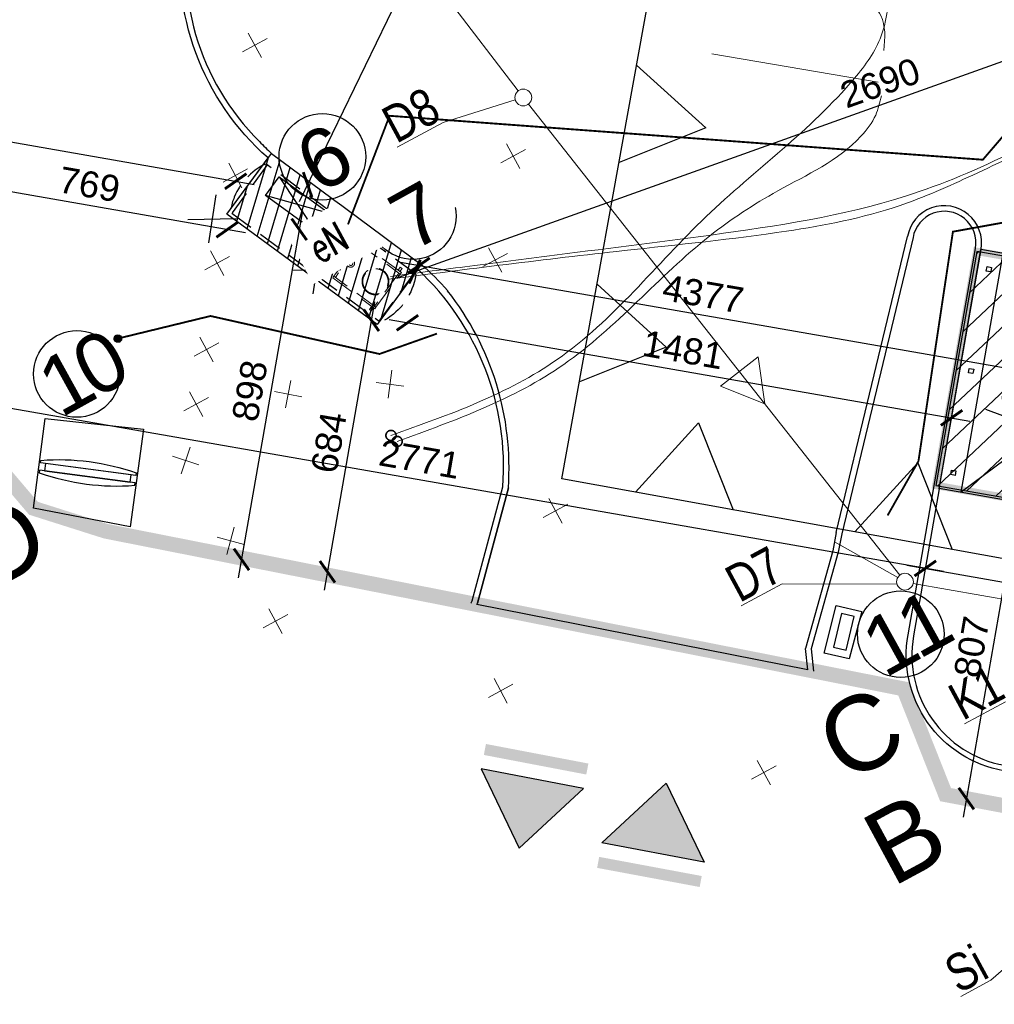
# Model space of a CAD drawing. Header units: millimetres. Extents: x -739347 to -337920, y 307687 to 603721.
# Tile 2 of 10: x -701909 to -675783, y 343148 to 369544. Entities that reach past the tile are written whole.
import ezdxf

# ---------------------------------------------------------------- set-up
doc = ezdxf.new("R2010")
doc.units = ezdxf.units.MM
doc.linetypes.add('2_PTTL', pattern=[1.5, 1, -0.5])
doc.linetypes.add('DASHED', pattern=[19.05, 12.7, -6.35])
for name, color, linetype in [('01 - konstukcja', 7, 'Continuous'), ('01-działka', 1, 'DASHED'), ('01-działka drogi (projektowane)', 252, 'Continuous'), ('01-działka linia zabudowy', 1, 'Continuous'), ('01-działka mapa jpg', 7, 'Continuous'), ('01-działka obrys budynków', 7, 'Continuous'), ('01-działka strzalki', 1, 'Continuous'), ('01-obrys budynków', 7, 'Continuous'), ('02 - drzwi', 252, 'Continuous'), ('02 - drzwi widok', 252, 'Continuous'), ('02-element ponizej', 250, 'Continuous'), ('02-element powyzej', 250, 'DASHED'), ('03-instalacje', 3, 'Continuous'), ('03-instalacje elektryka', 1, 'Continuous'), ('03-instalacje elektryka DO PRZENIESIENIA', 3, 'Continuous'), ('04-hatch sciany', 250, 'Continuous'), ('05-tekst', 1, 'Continuous'), ('05-wymiary', 3, 'Continuous')]:
    doc.layers.add(name, color=color, linetype=linetype)
for name, color, linetype, lineweight in [('03-instalacje co', 3, 'Continuous', 9), ('g gaz', 5, 'GAS_LINE', 40), ('g oparu', 132, 'DASHED', 35), ('g technologia', 192, '2_PTTL', 30), ('IS_kanalizacja deszczowa', 30, 'Continuous', 15), ('IS_kanalizacja sanitarna', 42, 'Continuous', 15), ('IS_likwidacja', 6, 'Continuous', 20)]:
    doc.layers.add(name, color=color, linetype=linetype, lineweight=lineweight)
doc.layers.add('04-hatch czarny', color=7, linetype='Continuous', true_color=0x000000)
doc.layers.get('01-działka mapa jpg').off()
doc.styles.add('1-500', font='arial.ttf', dxfattribs={"height": 1000})
doc.styles.add('ARIAL', font='arial.ttf', dxfattribs={"width": 0.8})
doc.styles.add('simplex', font='romans.shx', dxfattribs={"width": 0.7})
doc.styles.get("Standard").update_dxf_attribs({"font": 'arial.ttf'})
doc.linetypes.add('GAS_LINE', pattern='A,12.7,-5.08,["GAS",Standard,S=2.54,R=0,X=-2.54,Y=-1.27],-6.35', length=24.13)
doc.dimstyles.new('1-500', dxfattribs={"dimtxt": 700, "dimasz": 500, "dimexe": 500, "dimexo": 1500, "dimgap": 200, "dimtad": 1, "dimdec": 0, "dimlfac": 0.1, "dimrnd": 0.01, "dimtxsty": 'Standard', "dimblk": 'ARCHTICK', "dimcen": 100, "dimdle": 500, "dimse1": 1, "dimse2": 1, "dimclrd": 256, "dimclre": 252, "dimadec": 0, "dimazin": 0, "dimtfac": 1, "dimtdec": 0, "dimtmove": 0, "dimatfit": 3, "dimfxl": 1, "dimarcsym": 0})

# ---------------------------------------------------------------- blocks, each defined once
blk = doc.blocks.new('zbiornik')
at = {"layer": '02-element powyzej', "lineweight": 25, "ltscale": 5, "flags": 128}
for points in [[(242938.8, 30109.7), (242938.6, 30112.6), (242937.6, 30115), (242936.1, 30116.1), (242928.5, 30119.7), (242920.7, 30123), (242908.7, 30127.1), (242900.6, 30129.4), (242892.4, 30131.3), (242884.1, 30132.7), (242875.7, 30133.8), (242870.6, 30134.2), (242858.8, 30134.7), (242847.3, 30134.3), (242841.9, 30133.8), (242833.6, 30132.7), (242825.3, 30131.3), (242817.1, 30129.4), (242812.9, 30128.4), (242808.9, 30127.1), (242804.9, 30125.9), (242800.9, 30124.4), (242796.9, 30123), (242793, 30121.4), (242789.1, 30119.7), (242785.3, 30117.9), (242781.5, 30116.1), (242780.1, 30115), (242779.6, 30114.2), (242779.1, 30113.4), (242778.8, 30111.7), (242778.8, 30109.7)], [(242938.8, 29619.7), (242938.6, 29616.8), (242937.6, 29614.4), (242936.1, 29613.3), (242928.5, 29609.7), (242920.7, 29606.4), (242908.7, 29602.3), (242900.6, 29600), (242892.4, 29598.1), (242884.1, 29596.7), (242875.7, 29595.6), (242870.6, 29595.1), (242858.8, 29594.7), (242847.3, 29595.1), (242841.9, 29595.6), (242833.6, 29596.7), (242825.3, 29598.1), (242817.1, 29600), (242812.9, 29601), (242808.9, 29602.3), (242804.9, 29603.5), (242800.9, 29605), (242796.9, 29606.4), (242793, 29608), (242789.1, 29609.7), (242785.3, 29611.5), (242781.5, 29613.3), (242780.1, 29614.4), (242779.6, 29615.1), (242779.1, 29616), (242778.8, 29617.7), (242778.8, 29619.7)]]:
    blk.add_lwpolyline(points, dxfattribs=at)
at = {"layer": '02-element powyzej', "lineweight": 25, "ltscale": 5}
blk.add_lwpolyline([(242938.8, 30109.7), (242938.8, 29619.7), (242778.8, 29619.7), (242778.8, 30109.7)], close=True, dxfattribs=at)
at = {"layer": '02-element powyzej', "lineweight": 5, "ltscale": 5}
for points in [[(242788.8, 30075.7), (242788.8, 30069.7), (242798.8, 30069.7), (242798.8, 30075.7)], [(242803.9, 30080.6), (242803.9, 29940.6), (242798.9, 29940.6), (242798.9, 30080.6)], [(242803.9, 30075.7), (242803.9, 30080.6), (242913.9, 30080.6), (242913.9, 30075.7)], [(242918.9, 30080.6), (242918.9, 29940.6), (242913.9, 29940.6), (242913.9, 30080.6)], [(242928.8, 30075.7), (242928.8, 30069.7), (242918.9, 30069.7), (242918.9, 30075.7)], [(242803.9, 29945.6), (242803.9, 29940.6), (242913.9, 29940.6), (242913.9, 29945.6)]]:
    blk.add_lwpolyline(points, close=True, dxfattribs=at)
for centre, radius in [((242858.8, 30038.6), 35.9), ((242858.8, 30038.6), 34), ((242858.8, 29956.5), 10.5), ((242858.8, 29956.5), 5.72)]:
    blk.add_circle(centre, radius, dxfattribs=at)
blk = doc.blocks.new('pylon')
for points in [[(844008, 145935), (844082, 145935), (844082, 148791), (844008, 148791, 0.104712)], [(844381, 145935), (844307, 145935), (844307, 148791), (844381, 148791, -0.104712)]]:
    blk.add_lwpolyline(points, format="xyb", close=True)
blk.add_lwpolyline([(844082, 146084), (844307, 146084), (844307, 148641), (844082, 148641)], close=True)
blk = doc.blocks.new('LINIE ZABUD')
at = {"layer": '01-działka linia zabudowy'}
for p, q in [((92029, 100337), (140085, 160467)), ((128312, 71299), (92029, 100337))]:
    blk.add_line(p, q, dxfattribs=at)
for points in [[(99066, 109142), (99897, 106779), (97409, 107068)], [(95337, 104476), (96168, 102114), (93680, 102402)], [(93596, 99083), (95960, 99912), (95669, 97424)], [(98260, 95351), (100623, 96179), (100332, 93692)]]:
    blk.add_lwpolyline(points, dxfattribs=at)
blk = doc.blocks.new('myjnia ręczna')
at = {"layer": '04-hatch sciany'}
h = blk.add_hatch(color=256, dxfattribs=at)
h.dxf.hatch_style = 2
h.paths.add_polyline_path([(478991, -869378), (478471, -869378), (478471, -875158), (480491, -875158), (480491, -869378), (479971, -869378), (479971, -869278), (480591, -869278), (480591, -875258), (478371, -875258), (478371, -869278), (478991, -869278)])
at = {"layer": '01 - konstukcja'}
for points in [[(468244, -869558), (468364, -869558), (468364, -869438), (468244, -869438)], [(473144, -869558), (473264, -869558), (473264, -869438), (473144, -869438)], [(478044, -869558), (478164, -869558), (478164, -869438), (478044, -869438)], [(478991, -869378), (478471, -869378), (478471, -875158), (480491, -875158), (480491, -869378), (479971, -869378), (479971, -869278), (480591, -869278), (480591, -875258), (478371, -875258), (478371, -869278), (478991, -869278)], [(480804, -869558), (480924, -869558), (480924, -869438), (480804, -869438)], [(485704, -869558), (485824, -869558), (485824, -869438), (485704, -869438)], [(468244, -872328), (468364, -872328), (468364, -872208), (468244, -872208)], [(473144, -872328), (473264, -872328), (473264, -872208), (473144, -872208)], [(478044, -872328), (478164, -872328), (478164, -872208), (478044, -872208)], [(480804, -872328), (480924, -872328), (480924, -872208), (480804, -872208)], [(485704, -872328), (485824, -872328), (485824, -872208), (485704, -872208)], [(468244, -875098), (468364, -875098), (468364, -874978), (468244, -874978)], [(473144, -875098), (473264, -875098), (473264, -874978), (473144, -874978)], [(478044, -875098), (478164, -875098), (478164, -874978), (478044, -874978)], [(480804, -875098), (480924, -875098), (480924, -874978), (480804, -874978)], [(485704, -875098), (485824, -875098), (485824, -874978), (485704, -874978)]]:
    blk.add_lwpolyline(points, close=True, dxfattribs=at)
at = {"layer": '01-działka obrys budynków'}
blk.add_lwpolyline([(467901, -869083), (486166, -869083), (486166, -875453), (467901, -875453)], close=True, dxfattribs=at)
at = {"layer": '02 - drzwi'}
blk.add_lwpolyline([(479011, -868338), (479051, -868338), (479051, -869278), (479011, -869278)], close=True, dxfattribs=at)
at = {"layer": '02 - drzwi widok', "lineweight": 0}
blk.add_arc((479011, -869278), 940, 0, 87.5611, dxfattribs=at)
at = {"layer": '02-element ponizej', "color": 251}
for p, q in [((468004, -875518), (468004, -869018)), ((472904, -869018), (468004, -869018)), ((470244, -870758), (468604, -869018)), ((468604, -869018), (468604, -875518)), ((471264, -870758), (472894, -869018)), ((472904, -875518), (472904, -869018)), ((477804, -869018), (472904, -869018)), ((475144, -870758), (473504, -869018)), ((473504, -869018), (473504, -875518)), ((476164, -870758), (477794, -869018)), ((477794, -875518), (477794, -869018)), ((481164, -869018), (477794, -869018)), ((481164, -869018), (481164, -875518)), ((481164, -869018), (486064, -869018)), ((483824, -870758), (485464, -869018)), ((485464, -875518), (485464, -869018)), ((486064, -875518), (486064, -869018)), ((470244, -873778), (468604, -875518)), ((471264, -873778), (472894, -875518)), ((475144, -873778), (473504, -875518)), ((476164, -873778), (477794, -875518)), ((482804, -873778), (481164, -875518)), ((483824, -873778), (485464, -875518)), ((472894, -875518), (468004, -875518)), ((477794, -875518), (472904, -875518)), ((477794, -875518), (481164, -875518)), ((481164, -875518), (486064, -875518))]:
    blk.add_line(p, q, dxfattribs=at)
for points in [[(470244, -873778), (471264, -873778), (471264, -870758), (470244, -870758)], [(475144, -873778), (476164, -873778), (476164, -870758), (475144, -870758)], [(482804, -873778), (483824, -873778), (483824, -870758), (482804, -870758)]]:
    blk.add_lwpolyline(points, close=True, dxfattribs=at)
for points in [[(470689, -873518, 1), (470809, -873518, 1)], [(475589, -873518, 1), (475709, -873518, 1)], [(483249, -873518, 1), (483369, -873518, 1)]]:
    blk.add_lwpolyline(points, format="xyb", close=True, dxfattribs=at)
at = {"layer": '02-element powyzej', "linetype": 'DASHED'}
blk.add_line((478991, -869378), (479971, -869378), dxfattribs=at)
blk = doc.blocks.new('elektryka')
h = blk.add_hatch()
h.set_pattern_fill('ANSI31', color=256, scale=0.5, style=0)
h.set_pattern_definition([(45, (-917025.4588, 753075.8229), (-1.1225320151, 1.1225320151), [])])
h.paths.add_polyline_path([(83448, 109302, 1), (83245, 109302, 1)])
at = {"const_width": 50, "elevation": 0}
blk.add_lwpolyline([(99240, 95319), (100661, 96206), (104400, 101180), (104400, 101180), (118291, 96625)], dxfattribs=at)
blk.add_circle((83346, 109302, 0), 101)
at = {"insert": (89049, 109297, 0), "char_height": 800, "width": 4322.61, "attachment_point": 1, "style": 'simplex', "bg_fill": 2}
blk.add_mtext('eN', dxfattribs=at)
at = {"const_width": 50, "elevation": 0}
for points in [[(90228, 109062), (92592, 111093), (106022, 102496), (110485, 104205)], [(83346, 109302), (85818, 108653), (89318, 105604), (90931, 105352)]]:
    blk.add_lwpolyline(points, dxfattribs=at)
blk = doc.blocks.new('technologia')
at = {"layer": 'g gaz', "color": 2, "lineweight": 15, "ltscale": 100}
for points in [[(-11476, -14691, 0), (-5557, -17016), (-1478, -18628), (1499, -19465), (3625, -19679), (8405, -19667), (10772, -19309), (12770, -18898), (15462, -17809), (17248, -16118), (17539, -14651), (17463, -12725), (16551, -11052), (16169, -10727), (12812, -8354)], [(-11398, -14645, 0), (-9523, -15366, 0), (-7454, -16162, 0), (-3309, -17757), (1769, -19317), (8073, -19543), (11684, -18961), (12292, -18784), (15435, -17619), (17169, -15547), (17158, -13119), (16815, -11862), (15792, -10686), (13830, -9233), (12726, -8477)]]:
    blk.add_spline(points, degree=3, dxfattribs=at)
at = {"layer": 'g oparu', "ltscale": 100}
for centre in [(-13412, -18405), (-13344, -18624)]:
    blk.add_circle(centre, 136, dxfattribs=at)
at = {"layer": 'g technologia', "linetype": 'ByBlock', "lineweight": 15, "ltscale": 100}
blk.add_line((-982, -13492), (2579, -16286), dxfattribs=at)
at = {"layer": 'g technologia', "linetype": 'ByBlock', "lineweight": 15, "ltscale": 500}
blk.add_spline([(3118, -15609), (3491, -14743), (3333, -14165), (2274, -13089), (507, -11716), (-556, -10041), (-2039, -8096), (-4619, -4573), (-4402, -2240, 0), (-3346, -654, 0), (-2344, 361), (-1337, 1260), (-360, 1833), (266, 1946), (1192, 1450, 0)], degree=3, dxfattribs=at)
at = {"layer": 'g technologia', "linetype": 'ByBlock', "lineweight": 15, "ltscale": 100}
for points in [[(4288, -14066), (3995, -14375), (3244, -15229), (2070, -15887), (-3189, -17260), (-8521, -18731), (-13412, -18405)], [(2482, -16643), (2102, -17025), (1484, -17338), (-1176, -17568), (-3359, -17763), (-8433, -18932, 0), (-13344, -18624)]]:
    blk.add_spline(points, degree=3, dxfattribs=at)
blk = doc.blocks.new('A$C0D3E50CA')
at = {"extrusion": (-2.7406e-09, -5.36483e-09, 1), "elevation": 0}
blk.add_lwpolyline([(-711193, 467880, 200, 200, 0), (-704813, 505219, 200, 200, 0), (-714285, 506838, 200, 200, 0), (-718034, 504103, 200, 200, 0), (-716878, 502474, 200, 200, 0), (-722231, 498681, 200, 200, 0), (-733747, 500674, 200, 200, 0), (-733344, 503464, 200, 200, 0), (-748954, 505722, 200, 200, 0), (-749220, 503740, 200, 200, 0), (-754177, 504475, 200, 0, 0)], format="xyseb", dxfattribs=at)
blk = doc.blocks.new('instalacje sanitarne2')
at = {"layer": 'IS_kanalizacja deszczowa'}
for p, q in [((-19693, 119892, -30), (-18123, 110042, -30)), ((-18052, 109597, -30), (-15296, 93758, -30)), ((-16408, 95377, -30), (-15377, 93727, -3)), ((-15090, 93386, -30), (-11942, 90899, -30))]:
    blk.add_line(p, q, dxfattribs=at)
at = {"layer": 'IS_kanalizacja deszczowa', "lineweight": 9}
for p, q in [((-21699, 110255, 0), (-20297, 110255, 0)), ((-20297, 110255, 0), (-18308, 109864, -27)), ((-19429, 95051, -30), (-18180, 95051, -30)), ((-18180, 95051, -30), (-15478, 93581, -30)), ((-15668, 89425, -30), (-14419, 89425, -30))]:
    blk.add_line(p, q, dxfattribs=at)
at = {"layer": 'IS_kanalizacja deszczowa', "extrusion": (1.06969e-08, 1.57253e-09, 1), "elevation": -30}
blk.add_lwpolyline([(-16297, 99516), (-15855, 100715), (-17115, 100498)], close=True, dxfattribs=at)
at = {"layer": 'IS_kanalizacja sanitarna', "lineweight": 9}
for p, q in [((-18310, 83039, -30), (-16840, 83383, -30)), ((-19227, 83039, -30), (-18310, 83039, -30))]:
    blk.add_line(p, q, dxfattribs=at)
at = {"layer": 'IS_kanalizacja sanitarna', "lineweight": 15}
for centre in [(-18087, 109819, -30), (-15258, 93536, 0)]:
    blk.add_circle(centre, 225, dxfattribs=at)
at = {"layer": 'IS_likwidacja'}
for p, q in [((-23755, 114849, -30), (-23755, 114099, -30)), ((-24130, 114474, -30), (-23380, 114474, -30)), ((-25871, 112027, -30), (-25871, 111277, -30)), ((-26246, 111652, -30), (-25496, 111652, -30)), ((-27419, 110193, -30), (-27419, 109443, -30)), ((-27794, 109818, -30), (-27044, 109818, -30)), ((-19076, 108939, -30), (-19076, 108189, -30)), ((-19451, 108564, -30), (-18701, 108564, -30)), ((-28770, 108286, -30), (-28770, 107536, -30)), ((-29145, 107911, -30), (-28395, 107911, -30)), ((-29709, 107127, -30), (-29709, 106377, -30)), ((-30084, 106752, -30), (-29334, 106752, -30)), ((-20820, 106720, -30), (-20820, 105970, -30)), ((-21195, 106345, -30), (-20445, 106345, -30)), ((-27706, 106055, -30), (-27121, 105585, -30)), ((-27178, 106113, -30), (-27648, 105528, -30)), ((-30402, 105817, -30), (-30949, 105304, -30)), ((-30419, 105287, -30), (-30932, 105834, -30)), ((-24665, 105062, -30), (-25105, 104455, -30)), ((-25189, 104978, -30), (-24581, 104538, -30)), ((-30913, 103352, -30), (-30367, 102838, -30)), ((-30383, 103368, -30), (-30897, 102822, -30)), ((-30604, 101005, -30), (-30604, 100255, -30)), ((-30979, 100630, -30), (-30229, 100630, -30)), ((-22592, 100038, -30), (-22592, 99288, -30)), ((-22967, 99663, -30), (-22217, 99663, -30)), ((-26185, 96487, -30), (-26185, 95737, -30)), ((-26560, 96112, -30), (-25810, 96112, -30)), ((-21021, 91207, -30), (-21021, 90457, -30)), ((-21396, 90832, -30), (-20646, 90832, -30))]:
    blk.add_line(p, q, dxfattribs=at)
at = {"layer": 'IS_kanalizacja deszczowa', "char_height": 1000, "width": 731.31, "attachment_point": 1, "style": 'ARIAL'}
for s, insert in [('{\\fArial|b0|i0|c238|p34;D8}', (-21675, 111342, -30)), ('{\\fArial|b0|i0|c238|p34;D7}', (-19433, 96139, -30)), ('{\\fArial|b0|i0|c238|p34;K1}', (-15671, 90513, -30))]:
    blk.add_mtext(s, dxfattribs=dict(at, insert=insert))
at = {"layer": 'IS_kanalizacja sanitarna', "insert": (-19249, 84127, -30), "char_height": 1000, "width": 731.31, "attachment_point": 1, "style": 'ARIAL'}
blk.add_mtext('{\\fArial|b0|i0|c238|p34;Si}', dxfattribs=at)
blk = doc.blocks.new('_ArchTick')
at = {"color": 0, "linetype": 'ByBlock', "const_width": 0.15}
blk.add_lwpolyline([(-0.5, -0.5), (0.5, 0.5)], dxfattribs=at)
blk = doc.blocks.new('*D2876')
at = {"layer": '05-wymiary', "lineweight": -2, "transparency": 16777216}
blk.add_line((-695855, 363829), (-704415, 365324), dxfattribs=at)
at = {"layer": 'Defpoints', "color": 0, "transparency": 16777216}
for p in [(-703834, 365743), (-703923, 365238), (-696259, 364420)]:
    blk.add_point(p, dxfattribs=at)
at = {"layer": '05-wymiary', "lineweight": -2, "transparency": 16777216, "xscale": 500, "yscale": 500, "zscale": 500}
for p, rotation in [((-703923, 365238), 170.0901001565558), ((-696347, 363915), 350.0901001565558)]:
    blk.add_blockref('_ArchTick', p, dxfattribs=dict(at, rotation=rotation))
at = {"layer": '05-wymiary', "color": 0, "transparency": 16777216, "insert": (-700039, 365126), "char_height": 700, "attachment_point": 5, "rotation": 350.0901}
blk.add_mtext('769', dxfattribs=at)
blk = doc.blocks.new('*D2877')
at = {"layer": '05-wymiary', "lineweight": -2, "transparency": 16777216}
blk.add_line((-692396, 361978), (-693746, 354251), dxfattribs=at)
at = {"layer": 'Defpoints', "color": 0, "transparency": 16777216}
for p in [(-692231, 361441), (-693660, 354743), (-693407, 354699, 0)]:
    blk.add_point(p, dxfattribs=at)
at = {"layer": '05-wymiary', "lineweight": -2, "transparency": 16777216, "xscale": 500, "yscale": 500, "zscale": 500}
for p, rotation in [((-692482, 361485), 80.09010015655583), ((-693660, 354743), 260.0901001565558)]:
    blk.add_blockref('_ArchTick', p, dxfattribs=dict(at, rotation=rotation))
at = {"layer": '05-wymiary', "color": 0, "transparency": 16777216, "insert": (-693620, 358210), "char_height": 700, "attachment_point": 5, "rotation": 80.0901}
blk.add_mtext('684', dxfattribs=at)
blk = doc.blocks.new('*D2878')
at = {"layer": '05-wymiary', "lineweight": -2, "transparency": 16777216}
blk.add_line((-675059, 357100), (-676619, 348169), dxfattribs=at)
at = {"layer": 'Defpoints', "color": 0, "transparency": 16777216}
for p in [(-677259, 356977), (-678749, 349049), (-676533, 348662)]:
    blk.add_point(p, dxfattribs=at)
at = {"layer": '05-wymiary', "lineweight": -2, "transparency": 16777216, "xscale": 500, "yscale": 500, "zscale": 500}
for p, rotation in [((-675145, 356607), 80.09010015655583), ((-676533, 348662), 260.0901001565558)]:
    blk.add_blockref('_ArchTick', p, dxfattribs=dict(at, rotation=rotation))
at = {"layer": '05-wymiary', "color": 0, "transparency": 16777216, "insert": (-676388, 352730), "char_height": 700, "attachment_point": 5, "rotation": 80.0901}
blk.add_mtext('807', dxfattribs=at)
blk = doc.blocks.new('*D2880')
at = {"layer": '05-wymiary', "lineweight": -2, "transparency": 16777216}
blk.add_line((-678126, 354920), (-659351, 351640), dxfattribs=at)
at = {"layer": 'Defpoints', "color": 0, "transparency": 16777216}
for p in [(-677261, 356969, 0), (-659469, 353869), (-659843, 351726)]:
    blk.add_point(p, dxfattribs=at)
at = {"layer": '05-wymiary', "lineweight": -2, "transparency": 16777216, "xscale": 500, "yscale": 500, "zscale": 500}
for p, rotation in [((-677634, 354834), 170.0901001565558), ((-659843, 351726), 350.0901001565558)]:
    blk.add_blockref('_ArchTick', p, dxfattribs=dict(at, rotation=rotation))
at = {"layer": '05-wymiary', "color": 0, "transparency": 16777216, "insert": (-668642, 353829), "char_height": 700, "attachment_point": 5, "rotation": 350.0901}
blk.add_mtext('1806', dxfattribs=at)
blk = doc.blocks.new('*D2881')
at = {"layer": '05-wymiary', "lineweight": -2, "transparency": 16777216}
blk.add_line((-675231, 356115), (-673940, 363503), dxfattribs=at)
at = {"layer": 'Defpoints', "color": 0, "transparency": 16777216}
for p in [(-676141, 363380), (-674026, 363010), (-677259, 356977)]:
    blk.add_point(p, dxfattribs=at)
at = {"layer": '05-wymiary', "lineweight": -2, "transparency": 16777216, "xscale": 500, "yscale": 500, "zscale": 500}
for p, rotation in [((-674026, 363010), 80.0901001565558), ((-675145, 356607), 260.0901001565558)]:
    blk.add_blockref('_ArchTick', p, dxfattribs=dict(at, rotation=rotation))
at = {"layer": '05-wymiary', "color": 0, "transparency": 16777216, "insert": (-675134, 359905), "char_height": 700, "attachment_point": 5, "rotation": 80.0901}
blk.add_mtext('650', dxfattribs=at)
blk = doc.blocks.new('*D2882')
at = {"layer": '05-wymiary', "lineweight": -2, "transparency": 16777216}
blk.add_line((-674111, 362525), (-672198, 373472), dxfattribs=at)
at = {"layer": 'Defpoints', "color": 0, "transparency": 16777216}
for p in [(-672284, 372979), (-671067, 372767), (-676139, 363387)]:
    blk.add_point(p, dxfattribs=at)
at = {"layer": '05-wymiary', "lineweight": -2, "transparency": 16777216, "xscale": 500, "yscale": 500, "zscale": 500}
for p, rotation in [((-672284, 372979), 80.0901001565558), ((-674025, 363017), 260.0901001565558)]:
    blk.add_blockref('_ArchTick', p, dxfattribs=dict(at, rotation=rotation))
at = {"layer": '05-wymiary', "color": 0, "transparency": 16777216, "insert": (-673704, 368094), "char_height": 700, "attachment_point": 5, "rotation": 80.0901}
blk.add_mtext('1011', dxfattribs=at)
blk = doc.blocks.new('*D2891')
at = {"layer": '05-wymiary', "lineweight": -2, "transparency": 16777216}
blk.add_line((-677141, 354748), (-705423, 359689), dxfattribs=at)
at = {"layer": 'Defpoints', "color": 0, "transparency": 16777216}
for p in [(-704545, 361810), (-704931, 359603), (-677261, 356969, 0)]:
    blk.add_point(p, dxfattribs=at)
at = {"layer": '05-wymiary', "lineweight": -2, "transparency": 16777216, "xscale": 500, "yscale": 500, "zscale": 500}
for p, rotation in [((-704931, 359603), 170.0901001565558), ((-677634, 354834), 350.0901001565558)]:
    blk.add_blockref('_ArchTick', p, dxfattribs=dict(at, rotation=rotation))
at = {"layer": '05-wymiary', "color": 0, "transparency": 16777216, "insert": (-691187, 357762), "char_height": 700, "attachment_point": 5, "rotation": 350.0901}
blk.add_mtext('2771', dxfattribs=at)
blk = doc.blocks.new('*D2895')
at = {"layer": '05-wymiary', "lineweight": -2, "transparency": 16777216}
blk.add_line((-691700, 363040), (-647598, 355335), dxfattribs=at)
at = {"layer": 'Defpoints', "color": 0, "transparency": 16777216}
for p in [(-691254, 362686), (-648091, 355421), (-648138, 355153)]:
    blk.add_point(p, dxfattribs=at)
at = {"layer": '05-wymiary', "lineweight": -2, "transparency": 16777216, "xscale": 500, "yscale": 500, "zscale": 500}
for p, rotation in [((-691207, 362953), 170.0901001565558), ((-648091, 355421), 350.0901001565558)]:
    blk.add_blockref('_ArchTick', p, dxfattribs=dict(at, rotation=rotation))
at = {"layer": '05-wymiary', "color": 0, "transparency": 16777216, "insert": (-683587, 362188), "char_height": 700, "attachment_point": 5, "rotation": 350.0901}
blk.add_mtext('4377', dxfattribs=at)
blk = doc.blocks.new('*D2896')
at = {"layer": '05-wymiary', "lineweight": -2, "transparency": 16777216}
blk.add_line((-694410, 364673), (-678956, 396538), dxfattribs=at)
at = {"layer": 'Defpoints', "color": 0, "transparency": 16777216}
for p in [(-680259, 396615, 0), (-679174, 396088), (-695277, 365650)]:
    blk.add_point(p, dxfattribs=at)
at = {"layer": '05-wymiary', "lineweight": -2, "transparency": 16777216, "xscale": 500, "yscale": 500, "zscale": 500}
for p, rotation in [((-679174, 396088), 64.12766333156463), ((-694191, 365123), 244.1276633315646)]:
    blk.add_blockref('_ArchTick', p, dxfattribs=dict(at, rotation=rotation))
at = {"layer": '05-wymiary', "color": 0, "transparency": 16777216, "insert": (-687184, 380849), "char_height": 700, "attachment_point": 5, "rotation": 64.1277}
blk.add_mtext('3441', dxfattribs=at)
blk = doc.blocks.new('*D2897')
at = {"layer": '05-wymiary', "lineweight": -2, "transparency": 16777216}
blk.add_line((-692006, 361505), (-676436, 358785), dxfattribs=at)
at = {"layer": 'Defpoints', "color": 0, "transparency": 16777216}
for p in [(-691298, 362651), (-676700, 360178), (-676928, 358871)]:
    blk.add_point(p, dxfattribs=at)
at = {"layer": '05-wymiary', "lineweight": -2, "transparency": 16777216, "xscale": 500, "yscale": 500, "zscale": 500}
for p, rotation in [((-691514, 361419), 170.0901001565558), ((-676928, 358871), 350.0901001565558)]:
    blk.add_blockref('_ArchTick', p, dxfattribs=dict(at, rotation=rotation))
at = {"layer": '05-wymiary', "color": 0, "transparency": 16777216, "insert": (-684125, 360694), "char_height": 700, "attachment_point": 5, "rotation": 350.0901}
blk.add_mtext('1481', dxfattribs=at)
blk = doc.blocks.new('*D2898')
at = {"layer": '05-wymiary', "lineweight": -2, "transparency": 16777216}
blk.add_line((-691790, 362623), (-665522, 372023), dxfattribs=at)
at = {"layer": 'Defpoints', "color": 0, "transparency": 16777216}
for p in [(-665993, 371855), (-665964, 371775, 0), (-691291, 362711)]:
    blk.add_point(p, dxfattribs=at)
at = {"layer": '05-wymiary', "lineweight": -2, "transparency": 16777216}
for p, xscale, yscale, zscale, rotation in [((-665993, 371855), 500, 500, 500, 19.69152016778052), ((-691320, 362791), 499.9999999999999, 499.9999999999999, 499.9999999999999, 199.6915201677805)]:
    blk.add_blockref('_ArchTick', p, dxfattribs=dict(at, xscale=xscale, yscale=yscale, zscale=zscale, rotation=rotation))
at = {"layer": '05-wymiary', "color": 0, "transparency": 16777216, "insert": (-678844, 367848), "char_height": 700, "attachment_point": 5, "rotation": 19.6915}
blk.add_mtext('2690', dxfattribs=at)
blk = doc.blocks.new('*D2899')
at = {"layer": '05-wymiary', "lineweight": -2, "transparency": 16777216}
blk.add_line((-739347, 372765), (-695626, 365127), dxfattribs=at)
at = {"layer": 'Defpoints', "color": 0, "transparency": 16777216}
for p in [(-738850, 372704), (-696118, 365213), (-696239, 364523)]:
    blk.add_point(p, dxfattribs=at)
at = {"layer": '05-wymiary', "lineweight": -2, "transparency": 16777216, "xscale": 500, "yscale": 500, "zscale": 500}
for p, rotation in [((-738855, 372679), 170.0901001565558), ((-696118, 365213), 350.0901001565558)]:
    blk.add_blockref('_ArchTick', p, dxfattribs=dict(at, rotation=rotation))
at = {"layer": '05-wymiary', "color": 0, "transparency": 16777216, "insert": (-717390, 369495), "char_height": 700, "attachment_point": 5, "rotation": 350.0901}
blk.add_mtext('4338', dxfattribs=at)
blk = doc.blocks.new('*D2903')
at = {"layer": '05-wymiary', "lineweight": -2, "transparency": 16777216}
blk.add_line((-694331, 364416), (-696049, 354583), dxfattribs=at)
at = {"layer": 'Defpoints', "color": 0, "transparency": 16777216}
for p in [(-693969, 363845, 0), (-695963, 355075), (-695515, 354997, 0)]:
    blk.add_point(p, dxfattribs=at)
at = {"layer": '05-wymiary', "lineweight": -2, "transparency": 16777216, "xscale": 500, "yscale": 500, "zscale": 500}
for p, rotation in [((-694417, 363923), 80.09010015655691), ((-695963, 355075), 260.0901001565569)]:
    blk.add_blockref('_ArchTick', p, dxfattribs=dict(at, rotation=rotation))
at = {"layer": '05-wymiary', "color": 0, "transparency": 16777216, "insert": (-695739, 359595), "char_height": 700, "attachment_point": 5, "rotation": 80.0901}
blk.add_mtext('898', dxfattribs=at)

msp = doc.modelspace()

# ---------------------------------------------------------------- hatches: boundary and pattern name
at = {"layer": '01-działka strzalki', "linetype": 'ByBlock', "ltscale": 0.01}
h = msp.add_hatch(color=256, dxfattribs=at)
h.dxf.hatch_style = 1
h.paths.add_polyline_path([(-686791.7, 348934.6), (-689538.2, 349459.2), (-688520.6, 347335)])
h = msp.add_hatch(color=256, dxfattribs=at)
h.dxf.hatch_style = 1
h.paths.add_polyline_path([(-686791.7, 348934.6), (-689538.2, 349459.2), (-688520.6, 347335)])
h = msp.add_hatch(color=256, dxfattribs=at)
h.dxf.hatch_style = 1
h.paths.add_polyline_path([(-683556.4, 346960.9), (-686305.2, 347473.6), (-684583.3, 349080.7)])
h = msp.add_hatch(color=256, dxfattribs=at)
h.dxf.hatch_style = 1
h.paths.add_polyline_path([(-683556.4, 346960.9), (-686305.2, 347473.6), (-684583.3, 349080.7)])
at = {"layer": '04-hatch czarny', "ltscale": 3, "transparency": 33554687}
h = msp.add_hatch(dxfattribs=at)
h.set_pattern_fill('ANSI31', color=256, scale=200, angle=150)
h.set_pattern_definition([(223.3889, (-720631.1, 225211.54), (436.2112, -461.4594), [])])
h.paths.add_polyline_path([(-659974.8, 370728.2), (-652123.7, 369356.5), (-650123.9, 380803.2), (-657975, 382174.8)])
h.paths.add_polyline_path([(-676253.3, 363333.2), (-677349.5, 357058.5), (-659356.3, 353915), (-658260, 360189.7)])
h.paths.add_polyline_path([(-556636.4, 534582.9), (-552948.3, 536576.4), (-553938.7, 538408.6), (-557626.7, 536415)])
h.paths.add_polyline_path([(-558058, 537212.9), (-554369.9, 539206.4), (-555360.3, 541038.6), (-559048.3, 539045)])
at = {"layer": '04-hatch czarny', "ltscale": 3, "transparency": 33554687, "extrusion": (-2.7406e-09, -5.36483e-09, 1)}
h = msp.add_hatch(dxfattribs=at)
h.set_pattern_fill('ANSI31', color=256, scale=100)
h.set_pattern_definition([(73.3889, (-720631.1, 225211.54), (-304.24985, 90.76496), [])])
h.paths.add_polyline_path([(-695161.2, 365958.7), (-696355.3, 364333.2), (-692323.5, 361376), (-691143.3, 362984.6), (-691146.3, 362981)])

# ---------------------------------------------------------------- linework, layer by layer
at = {"layer": '01-działka drogi (projektowane)', "color": 7}
for p, q in [((-677260.6, 356969.4, 0), (-676139.4, 363386.8, 0)), ((-688810.2, 356992.4), (-689638.4, 353902)), ((-677260.6, 356969.4, 0), (-677949, 353029.1, 0))]:
    msp.add_line(p, q, dxfattribs=at)
at = {"layer": '01-działka drogi (projektowane)', "color": 7, "elevation": 0}
for points in [[(-689819, 353898.2, 0.0024657), (-689777.4, 353962.8), (-688958.7, 357017.7, 0.2281069), (-691240.2, 362853), (-692323.5, 361376), (-696355.3, 364333.2), (-695250.8, 365837.8, -0.2531139), (-697547.7, 372049.6), (-695772.9, 382363.8), (-694077.6, 392237.1), (-693624.4, 392996.3), (-689227.6, 397720.7, 0.2059384), (-688631, 399537.7, 0.2038969), (-689224.9, 400311.8), (-693401.5, 401100.2), (-687885.9, 430588.9), (-683792.7, 429813, 0.3703516), (-680875, 432237.3, 0.0411121), (-680690.2, 435192), (-680635.2, 435629.6), (-690854.4, 437569.5), (-704817.7, 360301.8)], [(-661542.9, 412896.7), (-663280.1, 403138.2), (-664361.3, 402680.8), (-661460.1, 402173.9), (-653400.1, 400765.8, -0.4142319), (-650839.3, 397120.5), (-653413.2, 382393), (-649951.8, 381788.2), (-652293.9, 368382.1, -0.3288982), (-650625.2, 365035.5), (-653470, 348752.5, -0.4142136), (-657115.1, 346191.6), (-675535.9, 349409.8, -0.4142136), (-678096.8, 353054.9), (-676287.2, 363412.7, 1.0026803), (-677962.6, 363700.7), (-679872.8, 355763.9), (-679965.3, 355269.8), (-680691.2, 352674.5), (-680631, 352082.6)]]:
    msp.add_lwpolyline(points, format="xyb", dxfattribs=at)
at = {"layer": '01-działka drogi (projektowane)', "color": 7}
for points in [[(-695482.7, 366276.4, 0.0064127), (-695161.2, 365958.7, 0.0064127)], [(-691146.3, 362981, -0.0437511), (-690436.5, 362275)]]:
    msp.add_lwpolyline(points, format="xyb", dxfattribs=at)
at = {"layer": '01-działka drogi (projektowane)', "color": 7, "elevation": 0}
for points in [[(-696355.3, 364333.2), (-695161.2, 365958.7)], [(-691146.3, 362981), (-692323.5, 361376), (-696355.3, 364333.2)], [(-680019.5, 355795.3), (-678109.6, 363731)]]:
    msp.add_lwpolyline(points, dxfattribs=at)
msp.add_lwpolyline([(-698586.8, 358569.7), (-698948, 355944.3), (-701538.6, 356445.5), (-701223.5, 358848.6)], close=True, dxfattribs=at)
at = {"layer": '01-działka drogi (projektowane)', "color": 7}
for points in [[(-689638.4, 353902), (-688810.2, 356992.4)], [(-680019.5, 355795.3), (-680111.6, 355303.8), (-680843.3, 352687.6)], [(-680784.8, 352113), (-689658.4, 353866.4), (-689658.4, 353866.4)], [(-680784.8, 352113), (-680843.3, 352687.6), (-680843.3, 352687.6)]]:
    msp.add_lwpolyline(points, dxfattribs=at)
for centre, radius, start, end in [((-690706.6, 371063, 0), 6761.8, 167.7948, 225.06273), ((-677124.5, 363558.9, 0), 1000, 350.0901, 170.0901), ((-696456.2, 357530.1, 0), 7664.9, 355.97756, 38.24612), ((-696237.4, 358057.5, 0), 7798.4, 327.49523, 327.80034), ((-674993.8, 352512.8, 0), 3000, 170.0901, 260.0901)]:
    msp.add_arc(centre, radius, start, end, dxfattribs=at)
at = {"layer": '01-działka obrys budynków', "color": 7, "const_width": 200, "elevation": 0}
msp.add_lwpolyline([(-676253.3, 363333.2), (-658260, 360189.7), (-659356.3, 353915), (-677349.5, 357058.5)], close=True, dxfattribs=at)
at = {"layer": '01-działka strzalki', "linetype": 'ByBlock', "ltscale": 0.01, "const_width": 300}
for points in [[(-686692.2, 349455.3), (-689438.8, 349979.9)], [(-683653.6, 346439.8), (-686402.4, 346952.5)]]:
    msp.add_lwpolyline(points, dxfattribs=at)
at = {"layer": '01-działka strzalki', "linetype": 'ByBlock', "ltscale": 0.01}
for points in [[(-686791.7, 348934.6), (-689538.2, 349459.2), (-688520.6, 347335)], [(-686791.7, 348934.6), (-689538.2, 349459.2), (-688520.6, 347335)], [(-683556.4, 346960.9), (-686305.2, 347473.6), (-684583.3, 349080.7)], [(-683556.4, 346960.9), (-686305.2, 347473.6), (-684583.3, 349080.7)]]:
    msp.add_lwpolyline(points, close=True, dxfattribs=at)
at = {"layer": '01-obrys budynków', "color": 7, "elevation": 0}
msp.add_lwpolyline([(-680093.2, 352720.8), (-679752.3, 352641.8), (-679542.2, 353547.7), (-679883.1, 353626.8), (-680093.2, 352720.8)], dxfattribs=at)
at = {"layer": '02-element ponizej', "color": 7}
for p, q in [((-694949, 365332.4, 0), (-693969, 363844.7, 0)), ((-693602.4, 364344.7, 0), (-695315.7, 364832.4, 0))]:
    msp.add_line(p, q, dxfattribs=at)
at = {"layer": '02-element ponizej', "color": 7, "elevation": 0}
msp.add_lwpolyline([(-695315.7, 364832.4), (-694949, 365332.4), (-693602.4, 364344.7), (-693969, 363844.7)], close=True, dxfattribs=at)
at = {"layer": '03-instalacje elektryka DO PRZENIESIENIA', "color": 7, "linetype": 'ByBlock', "elevation": 0}
for points in [[(-696655.3, 364848.3), (-696847.1, 363558.7)], [(-697403, 364192), (-696099.4, 364215)], [(-693855.4, 363481.7), (-694047.3, 362192.1)], [(-694603.1, 362825.4), (-693299.5, 362848.4)]]:
    msp.add_lwpolyline(points, dxfattribs=at)
at = {"layer": '05-tekst', "color": 7}
for centre in [(-693794.9, 365869.6, -30), (-691369.4, 364280, 0), (-700375.2, 360047.4, 0), (-678291.1, 353070.8, 0)]:
    msp.add_circle(centre, 1160.9, dxfattribs=at)

# ---------------------------------------------------------------- block references
at = {"layer": '01-działka linia zabudowy', "rotation": 28.38890749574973}
msp.add_blockref('LINIE ZABUD', (-720631.1, 225211.5), dxfattribs=at)
at = {"layer": '01-działka obrys budynków', "color": 7, "xscale": -1, "rotation": 350.0901001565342}
msp.add_blockref('myjnia ręczna', (-47772.1, 1135780.2, 0), dxfattribs=at)
at = {"layer": '01-działka obrys budynków', "color": 7, "xscale": 0.9026703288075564, "yscale": 0.9026703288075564, "zscale": 0.9026703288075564, "rotation": 82.51501741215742}
msp.add_blockref('pylon', (-667462.4, -415468.2), dxfattribs=at)
at = {"layer": '02-element powyzej', "color": 7, "xscale": -10, "yscale": 10, "zscale": 10, "rotation": 233.7410968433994}
msp.add_blockref('zbiornik', (-2370941.5, -1418112.5, 0), dxfattribs=at)

# ---------------------------------------------------------------- texts
at = {"layer": '01-działka', "char_height": 2000, "width": 314607.441, "attachment_point": 1, "rotation": 28.38891, "style": '1-500'}
for s, insert in [('D', (-703692.5, 355940.2, 0)), ('B', (-679475.2, 348033.3, 0))]:
    msp.add_mtext(s, dxfattribs=dict(at, insert=insert))
at = {"layer": '05-tekst', "color": 7, "width": 4495.386, "attachment_point": 1, "rotation": 28.94524}
for s, insert, char_height in [('6', (-694664, 366238.5, -30), 1580.9), ('7', (-692159.3, 364691.8, 0), 1580.9), ('{\\T0.75;10}', (-701579.1, 360235.4, 0), 1580.855), ('{\\T0.75;11}', (-679495.1, 353258.8, 0), 1580.855)]:
    msp.add_mtext(s, dxfattribs=dict(at, insert=insert, char_height=char_height))

# ---------------------------------------------------------------- next in the draw order: block references
at = {"layer": '03-instalacje elektryka', "color": 7, "extrusion": (-2.7406e-09, -5.36483e-09, 1), "rotation": 28.38890749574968}
msp.add_blockref('elektryka', (-720631.1, 225211.5, 0), dxfattribs=at)

# ---------------------------------------------------------------- next in the draw order: linework, layer by layer
at = {"layer": '01-działka', "ltscale": 100, "const_width": 400, "flags": 128}
msp.add_lwpolyline([(-690854.4, 437569.5), (-656229.4, 430996.5), (-661580.9, 405435.4), (-642855.7, 401461.5), (-653190.2, 344266.2), (-677089.3, 348768.1), (-678213.2, 351604.8), (-699605.7, 355832.1), (-701540.3, 356446.1), (-704818, 360302.1), (-690854.4, 437569.5)], dxfattribs=at)
at = {"layer": '01-działka drogi (projektowane)', "color": 7, "extrusion": (-2.7406e-09, -5.36483e-09, 1), "elevation": 0}
msp.add_lwpolyline([(-695161.2, 365958.7), (-691146.3, 362981)], dxfattribs=at)
at = {"layer": '01-działka drogi (projektowane)', "color": 7, "elevation": 0}
msp.add_lwpolyline([(-679335.3, 353681), (-679670.6, 352408.6), (-680342.1, 352557.2), (-680025, 353842.5)], close=True, dxfattribs=at)
at = {"layer": '03-instalacje', "elevation": 0}
msp.add_lwpolyline([(-679335.3, 353681), (-679670.6, 352408.6), (-680342.1, 352557.2), (-680025, 353842.5)], close=True, dxfattribs=at)
at = {"layer": '03-instalacje elektryka DO PRZENIESIENIA', "color": 7, "linetype": 'ByBlock', "extrusion": (1.76412e-09, -1.36486e-09, 1), "elevation": 0}
msp.add_lwpolyline([(-676016.9, 359103), (-674794.3, 358650.2)], dxfattribs=at)

# ---------------------------------------------------------------- next in the draw order: block references
at = {"layer": '01-działka mapa jpg', "extrusion": (-2.7406e-09, -5.36483e-09, 1), "rotation": 28.3889074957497}
msp.add_blockref('instalacje sanitarne2', (-620283.2, 279444.3, 0), dxfattribs=at)
at = {"layer": '03-instalacje', "extrusion": (-2.7406e-09, -5.36483e-09, 1), "rotation": 28.3889074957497}
msp.add_blockref('technologia', (-688907.3, 380966.3, 0), dxfattribs=at)
at = {"layer": '03-instalacje co', "color": 7, "extrusion": (2.22114e-09, -1.9482e-09, 1)}
msp.add_blockref('A$C0D3E50CA', (59240.8, -111790.8, 0), dxfattribs=at)

# ---------------------------------------------------------------- next in the draw order: texts
at = {"layer": '01-działka', "insert": (-680732.9, 350805.2, 0), "char_height": 2000, "width": 314607.441, "attachment_point": 1, "rotation": 28.38891, "style": '1-500'}
msp.add_mtext('C', dxfattribs=at)

# ---------------------------------------------------------------- next in the draw order: dimensions: what is measured, and where the dimension line sits
at = {"layer": '05-wymiary'}
for p1, p2, distance, picture, middle in [((-695276.9, 365649.7, 0), (-680259.5, 396614.8), -1206.5, '*D2896', (-687184.4, 380849.1, 0)), ((-691290.9, 362710.6, 0), (-665964.4, 371774.6), 85.4, '*D2898', (-678844.2, 367847.8, 0))]:
    dim = msp.add_aligned_dim(p1=p1, p2=p2, distance=distance, dimstyle='1-500', dxfattribs=at)
    dim.commit()
    dim.dimension.update_dxf_attribs({"geometry": picture, "text_midpoint": middle})
for base, p1, p2, angle, picture, middle in [((-672284.2, 372979.4, 0), (-676139.4, 363386.8, 0), (-671066.8, 372766.7, 0), 80.0901, '*D2882', (-673703.5, 368094.3, 0)), ((-696118.1, 365212.8, 0), (-738850.1, 372704.5, 0), (-696238.6, 364523, 0), 350.0901, '*D2899', (-717390.3, 369495.3, 0)), ((-703922.6, 365238.3, 0), (-696259.2, 364419.7, 0), (-703834.4, 365743.1, 0), 350.0901, '*D2876', (-700039.1, 365125.6, 0)), ((-695963.1, 355075.2), (-693969, 363844.7, 0), (-695514.8, 354996.9, 0), 80.0901, '*D2903', (-695739.3, 359595)), ((-674025.9, 363010.2, 0), (-677259.3, 356976.6, 0), (-676140.7, 363379.6, 0), 80.0901, '*D2881', (-675134.3, 359904.6, 0)), ((-676928.5, 358870.6, 0), (-691298.3, 362650.7, 0), (-676700, 360178.1, 0), 350.0901, '*D2897', (-684125, 360693.8, 0)), ((-693659.8, 354743.2, 0), (-692231, 361441.3, 0), (-693407.2, 354699.1, 0), 80.0901, '*D2877', (-693620, 358210.1, 0)), ((-704930.8, 359602.9, 0), (-677260.6, 356969.4, 0), (-704545.2, 361809.7, 0), 350.0901, '*D2891', (-691187.3, 357761.6, 0)), ((-676532.7, 348661.6, 0), (-677259.3, 356976.6, 0), (-678748.8, 349048.7, 0), 80.0901, '*D2878', (-676387.7, 352730.3, 0)), ((-659843.2, 351725.8, 0), (-677260.6, 356969.4, 0), (-659468.8, 353868.5, 0), 350.0901, '*D2880', (-668642.5, 353828.9, 0))]:
    dim = msp.add_linear_dim(base=base, p1=p1, p2=p2, angle=angle, dimstyle='1-500', dxfattribs=at)
    dim.commit()
    dim.dimension.update_dxf_attribs({"geometry": picture, "text_midpoint": middle})
dim = msp.add_linear_dim(base=(-648090.8, 355420.8, 0), p1=(-691254, 362685.7, 0), p2=(-648137.6, 355153, 0), angle=350.0901, dimstyle='1-500', dxfattribs=at)
dim.commit()
dim.dimension.update_dxf_attribs({"geometry": '*D2895', "text_midpoint": (-683683.2, 361639, 0), "dimtype": 160})

doc.saveas('drawing.dxf')
